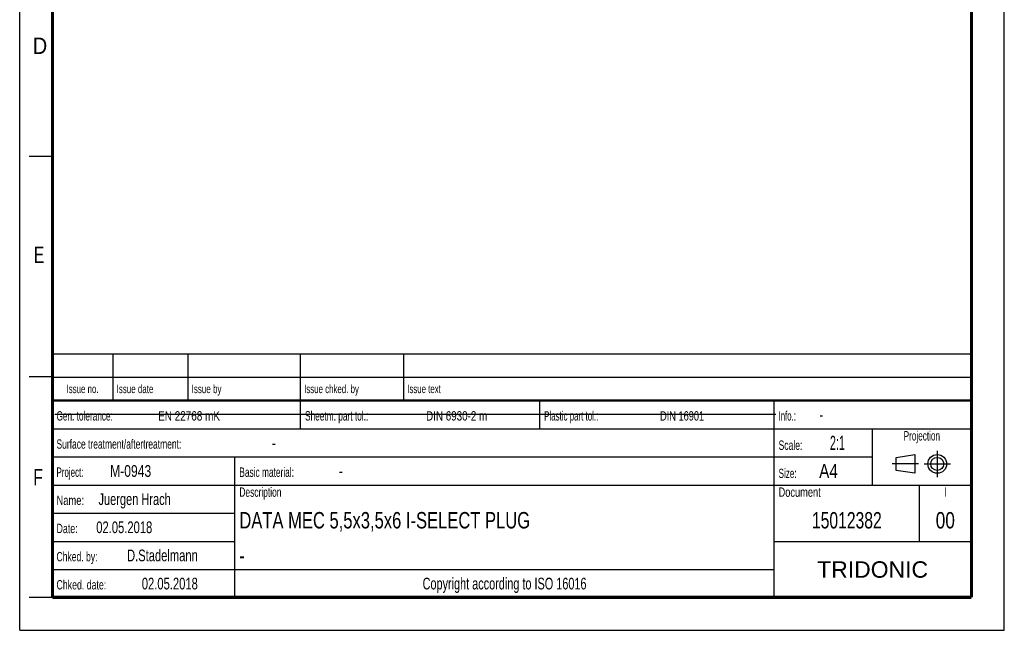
# Model space of a CAD drawing. Header units: millimetres. Extents: x 0 to 210, y 0 to 297.
# Tile 1 of 4: x 0 to 210, y 0 to 130. Entities that reach past the tile are written whole.
import ezdxf
from ezdxf.enums import TextEntityAlignment as Align

# ---------------------------------------------------------------- set-up
doc = ezdxf.new("R2010")
doc.units = ezdxf.units.MM
doc.header["$LTSCALE"] = 19.36
doc.linetypes.add('CENTER', pattern=[0.6, 0.375, -0.075, 0.075, -0.075])
doc.layers.get('0').update_dxf_attribs({"linetype": 'CONTINUOUS'})
doc.layers.add('DEFAULT_1', color=7, linetype='CENTER')
doc.layers.add('Z_NOTICE', color=7, linetype='CONTINUOUS')
doc.styles.add('TEXTSTYLE_2', font='txt', dxfattribs={"width": 0.75})
doc.styles.add('TEXTSTYLE_4', font='arial.ttf')

# ---------------------------------------------------------------- blocks, each defined once
blk = doc.blocks.new('PROJEKTIONSMETHODE_BL0', base_point=(192.31, 35.47))
at = {"color": 2, "linetype": 'CONTINUOUS'}
for p, q in [((186.91, 36.87), (190.91, 37.47)), ((186.91, 34.07), (186.91, 36.87)), ((190.91, 37.47), (190.91, 33.47)), ((190.91, 33.47), (186.91, 34.07))]:
    blk.add_line(p, q, dxfattribs=at)
for radius in [2, 1.4]:
    blk.add_circle((195.71, 35.47), radius, dxfattribs=at)
at = {"layer": 'DEFAULT_1', "color": 2, "linetype": 'CENTER'}
for p, q in [((195.71, 38.27), (195.71, 32.67)), ((191.71, 35.47), (186.11, 35.47)), ((192.91, 35.47), (198.5, 35.47))]:
    blk.add_line(p, q, dxfattribs=at)

msp = doc.modelspace()

# ---------------------------------------------------------------- linework, layer by layer
at = {"color": 2, "linetype": 'CONTINUOUS'}
for p, q in [((0, 0), (0, 297)), ((210, 0), (210, 297)), ((7, 101), (2, 101)), ((6.9136, 48.9602), (6.9136, 58.9602)), ((6.9136, 58.9602), (202.9136, 58.9602)), ((19.9136, 48.9602), (19.9136, 58.9602)), ((35.9136, 48.9602), (35.9136, 58.9602)), ((59.9136, 48.9602), (59.9136, 58.9602)), ((81.9136, 48.9602), (81.9136, 58.9602)), ((202.9136, 48.9602), (202.9136, 58.9602)), ((7, 54), (2, 54)), ((6.9136, 53.9602), (202.9136, 53.9602)), ((6.9135, 6.9601), (6.9135, 48.9601)), ((6.9135, 48.9601), (202.9135, 48.9601)), ((6.9136, 48.9602), (202.9136, 48.9602)), ((59.9135, 42.9601), (59.9135, 48.9601)), ((110.9135, 42.9601), (110.9135, 48.9601)), ((160.9135, 6.9601), (160.9135, 48.9601)), ((202.9135, 6.9601), (202.9135, 48.9601)), ((6.9135, 42.9601), (202.9135, 42.9601)), ((181.9135, 30.9601), (181.9135, 42.9601)), ((6.9135, 36.9601), (181.9135, 36.9601)), ((45.9135, 6.9601), (45.9135, 36.9601)), ((6.9135, 30.9601), (202.9135, 30.9601)), ((191.9135, 18.9601), (191.9135, 30.9601)), ((6.9135, 24.9601), (45.9135, 24.9601)), ((6.9135, 18.9601), (45.9135, 18.9601)), ((160.9135, 18.9601), (202.9135, 18.9601)), ((6.9135, 12.9601), (160.9135, 12.9601)), ((7, 7), (2, 7)), ((6.9135, 6.9601), (202.9135, 6.9601)), ((0, 0), (210, 0))]:
    msp.add_line(p, q, dxfattribs=at)
at = {"color": 7, "linetype": 'CONTINUOUS'}
msp.add_line((7.4681, 46.0424), (161.2681, 46.0424), dxfattribs=at)
for points, const_width in [([(7, 7), (7, 290)], 0.7), ([(203, 7), (203, 290)], 0.7), ([(7, 49), (203, 49)], 0.5), ([(7, 7), (203, 7)], 0.7)]:
    msp.add_lwpolyline(points, dxfattribs=dict(at, const_width=const_width))

# ---------------------------------------------------------------- block references
at = {"color": 2, "linetype": 'CONTINUOUS'}
msp.add_blockref('PROJEKTIONSMETHODE_BL0', (192.3051, 35.4697), dxfattribs=at)

# ---------------------------------------------------------------- texts
at = {"color": 5, "linetype": 'CONTINUOUS', "style": 'TEXTSTYLE_2'}
for s, width, p in [('D', 0.904762, (2.8073, 122.8572)), ('E', 0.714286, (3.0025, 78.3025)), ('F', 0.714286, (2.9222, 30.897))]:
    msp.add_text(s, height=3.5, dxfattribs=dict(at, width=width)).set_placement(p)
at = {"layer": 'Z_NOTICE', "color": 5, "linetype": 'CONTINUOUS', "style": 'TEXTSTYLE_2'}
for s, height, width, p in [('Issue date ', 1.8, 0.707792, (20.6636, 50.5602)), ('Issue by ', 1.8, 0.71164, (36.6636, 50.5602)), ('Issue chked. by', 1.8, 0.698413, (60.6636, 50.5602)), ('Issue text ', 1.8, 0.694805, (82.6636, 50.5602)), ('Gen. tolerance:', 2, 0.657143, (7.851, 44.7101)), ('EN 22768 mK', 2, 0.792208, (29.5296, 44.7101)), ('Sheetm. part tol.:', 2, 0.662698, (60.851, 44.7101)), ('DIN 6930-2 m', 2, 0.78373, (86.6725, 44.7101)), ('Plastic part tol.:', 2, 0.632275, (111.851, 44.7101)), ('DIN 16901', 2, 0.73545, (136.5772, 44.7101)), ('Info.: ', 2, 0.622449, (161.851, 44.7101)), ('-', 2.5, 0.714286, (170.5653, 44.7101)), ('Surface treatment/aftertreatment: ', 2, 0.67577, (7.851, 38.7101)), ('Scale:  ', 2, 0.684524, (161.851, 38.4601)), ('2:1', 3, 0.571429, (172.8034, 38.4601)), ('-', 2.5, 0.714286, (53.8034, 38.7101)), ('Project: ', 2, 0.634921, (7.851, 32.7101)), ('M-0943', 2.5, 0.77381, (19.2796, 32.7101)), ('Basic material: ', 2, 0.66369, (46.851, 32.7101)), ('-', 2.5, 0.714286, (68.0891, 32.7101)), ('Size: ', 2, 0.646825, (161.851, 32.4601)), (' A4', 3, 0.809524, (169.613, 32.4601)), ('Juergen Hrach', 2.5, 0.703297, (16.8034, 26.7101)), ('Description', 2, 0.670996, (46.851, 28.4601)), ('Document', 2, 0.738095, (161.851, 28.4601)), ('Name: ', 2, 0.746032, (7.851, 26.7101)), ('02.05.2018', 2.5, 0.714286, (16.3272, 20.7101)), ('Date: ', 2, 0.706349, (7.851, 20.7101)), ('Chked. by: ', 2, 0.683983, (7.851, 14.7101)), ('D.Stadelmann', 2.5, 0.712302, (22.8987, 14.7101)), ('Chked. date: ', 2, 0.699634, (7.851, 8.7101)), ('02.05.2018', 2.5, 0.714286, (26.0415, 8.7101))]:
    msp.add_text(s, height=height, dxfattribs=dict(at, width=width)).set_placement(p)
for s, height, width, p in [('Issue no.', 1.8, 0.698413, (13.4136, 50.5602)), ('Projection', 2, 0.652381, (192.4135, 40.4601)), ('I', 2, 0.642857, (197.4135, 28.4601)), ('Copyright according to ISO 16016', 2.5, 0.694196, (103.4135, 8.7101))]:
    msp.add_text(s, height=height, dxfattribs=dict(at, width=width)).set_placement(p, align=Align.CENTER)
at = {"layer": 'Z_NOTICE', "color": 7, "linetype": 'CONTINUOUS', "style": 'TEXTSTYLE_2'}
for s, width, p in [('DATA MEC 5,5x3,5x6 I-SELECT PLUG', 0.754464, (46.851, 21.7101)), ('-', 0.714286, (46.851, 14.2101))]:
    msp.add_text(s, height=3.5, dxfattribs=dict(at, width=width)).set_placement(p)
for s, width, p in [('15012382', 0.714286, (176.4135, 21.7101)), ('00', 0.785714, (197.4135, 21.7101))]:
    msp.add_text(s, height=3.5, dxfattribs=dict(at, width=width)).set_placement(p, align=Align.CENTER)
at = {"layer": 'Z_NOTICE', "color": 5, "linetype": 'CONTINUOUS', "style": 'TEXTSTYLE_4'}
msp.add_text('TRIDONIC', height=3.5, dxfattribs=at).set_placement((181.9135, 11.2101), align=Align.CENTER)

doc.saveas('drawing.dxf')
